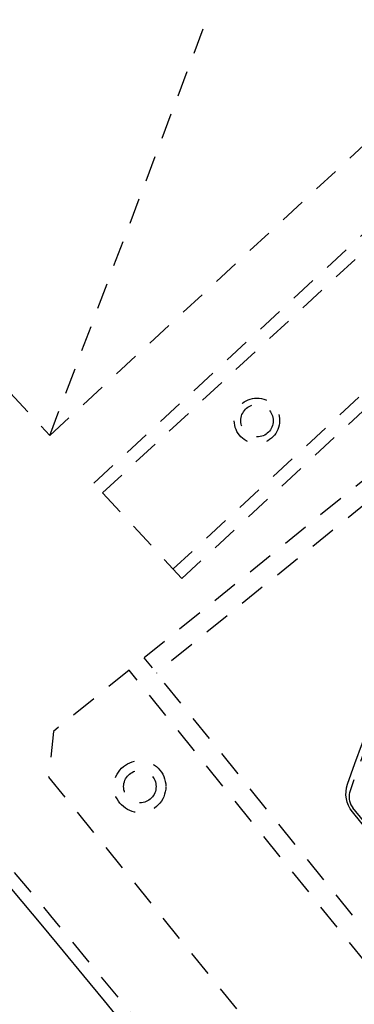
# Model space of a CAD drawing. Extents: x -12664 to -8584, y 4186 to 7036.
# Tile 27 of 35: x -9069 to -9017, y 5726 to 5878. Entities that reach past the tile are written whole.
import ezdxf

# ---------------------------------------------------------------- set-up
doc = ezdxf.new("R2010")
doc.units = 0
doc.header["$MEASUREMENT"] = 0
doc.linetypes.add('HIDDEN', pattern=[7, 4, -3])
doc.layers.get('0').update_dxf_attribs({"linetype": 'CONTINUOUS'})
doc.layers.add('LE_HIDDEN', color=7, linetype='CONTINUOUS')

msp = doc.modelspace()

# ---------------------------------------------------------------- linework, layer by layer
msp.add_lwpolyline([(-8844.08, 5862.38, -0.288392), (-8999.35, 5736.65, -0.257807), (-9003.38, 5738.29), (-9017.65, 5755.91, -0.257806), (-9018.41, 5760.2, -0.288392), (-8863.15, 5885.93, -0.257808), (-8859.11, 5884.29), (-8844.84, 5866.67, -0.257806), (-8844.08, 5862.38)], format="xyb")
for radius, end in [(2345, 147.24999), (2025, 50.74999)]:
    msp.add_arc((-10621.54, 4442.52), radius, 32.74999, end)
at = {"layer": 'LE_HIDDEN', "color": 1, "linetype": 'HIDDEN'}
for p, q in [((-9064.3, 5813.92), (-8985.32, 6023.11)), ((-9057.51, 5806.58), (-8910.65, 5942.34)), ((-9056.16, 5805.11), (-8909.29, 5940.87)), ((-9045.29, 5793.36), (-8898.43, 5929.12)), ((-9043.94, 5791.89), (-8897.07, 5927.65)), ((-8873.78, 5918.3), (-9047.86, 5777.33)), ((-9043.94, 5791.89), (-9057.51, 5806.58)), ((-8986.82, 5701.95), (-9049.75, 5779.66)), ((-8989.15, 5700.06), (-9052.08, 5777.77)), ((-9002.72, 5738.21), (-9017.59, 5756.57))]:
    msp.add_line(p, q, dxfattribs=at)
for points in [[(-8917.83, 5540.75, 0.078205), (-9337.5, 6010.94), (-9277.39, 6084.51)], [(-9017.59, 5756.57, -0.26714), (-9018, 5759.17, -0.291142), (-8862.01, 5885.34)]]:
    msp.add_lwpolyline(points, format="xyb", dxfattribs=at)
for points in [[(-8985.32, 6023.11), (-9132.18, 5887.35), (-9064.3, 5813.92), (-8917.44, 5949.68), (-8985.32, 6023.11)], [(-9064.48, 5761.3), (-9007.84, 5691.36), (-9000.81, 5690.62), (-8798.75, 5854.24), (-8798.01, 5861.28), (-8854.65, 5931.22), (-8861.68, 5931.96), (-9063.74, 5768.33), (-9064.48, 5761.3)]]:
    msp.add_lwpolyline(points, dxfattribs=at)
for centre, radius in [((-9032.37, 5816.21), 3.5), ((-9032.37, 5816.21), 2.5), ((-9050.42, 5759.82), 4), ((-9050.42, 5759.82), 2.5)]:
    msp.add_circle(centre, radius, dxfattribs=at)
for radius, start, end in [(2343, 32.79889, 89.95109), (2341, 33.79894, 50.78103)]:
    msp.add_arc((-10621.54, 4442.52), radius, start, end, dxfattribs=at)

doc.saveas('drawing.dxf')
